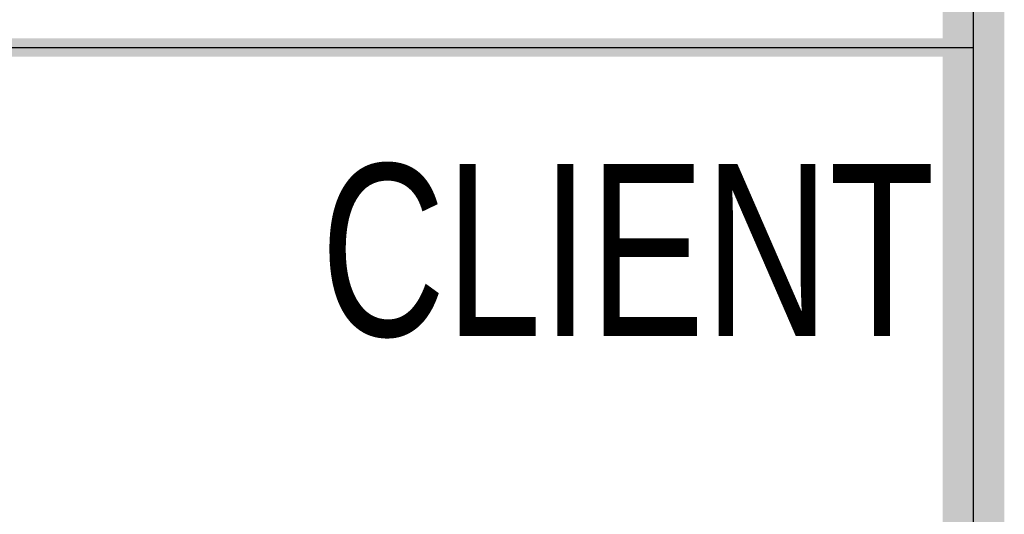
# Model space of a CAD drawing. Extents: x 427948 to 764348, y 274849 to 601549.
# Tile 43 of 212: x 593597 to 595198, y 522290 to 523095. Entities that reach past the tile are written whole.
import ezdxf

# ---------------------------------------------------------------- set-up
doc = ezdxf.new("R2010")
doc.units = 0
doc.header["$LTSCALE"] = 1000
doc.header["$MEASUREMENT"] = 0
doc.layers.get('0').update_dxf_attribs({"linetype": 'CONTINUOUS'})
doc.layers.add('PUB_TITLE', color=4, linetype='CONTINUOUS')
doc.layers.add('TK', color=7, linetype='CONTINUOUS')
doc.styles.add('-宋体', font='txt', dxfattribs={"width": 0.8})

# ---------------------------------------------------------------- blocks, each defined once
blk = doc.blocks.new('24')
at = {"color": 4}
blk.add_line((-1110888.9, 145318.9), (-1110888.9, 202718.9), dxfattribs=at)
at = {"layer": 'PUB_TITLE'}
for p, q in [((-1110888.9, 145318.9), (-1110888.9, 202718.9)), ((-1116488.9, 154918.9), (-1110888.9, 154918.9)), ((-1116488.9, 154918.9), (-1110888.9, 154918.9))]:
    blk.add_line(p, q, dxfattribs=at)
at = {"layer": 'PUB_TITLE', "linetype": 'Continuous', "const_width": 100}
blk.add_lwpolyline([(-1191488.9, 145318.9), (-1110888.9, 145318.9), (-1110888.9, 202718.9), (-1191488.9, 202718.9)], close=True, dxfattribs=at)
at = {"layer": 'PUB_TITLE', "linetype": 'Continuous', "const_width": 80}
blk.add_lwpolyline([(-1110888.9, 145318.9), (-1110888.9, 202718.9)], dxfattribs=at)
at = {"layer": 'PUB_TITLE', "const_width": 29.8}
blk.add_lwpolyline([(-1116488.9, 154918.9), (-1110888.9, 154918.9)], dxfattribs=at)
at = {"layer": 'TK', "style": '-宋体', "width": 0.75}
blk.add_text('CLIENT', height=280, dxfattribs=at).set_placement((-1111950.6, 154449.3, 0))

msp = doc.modelspace()

# ---------------------------------------------------------------- block references
msp.add_blockref('24', (1706036.9, 368130.5))

doc.saveas('drawing.dxf')
